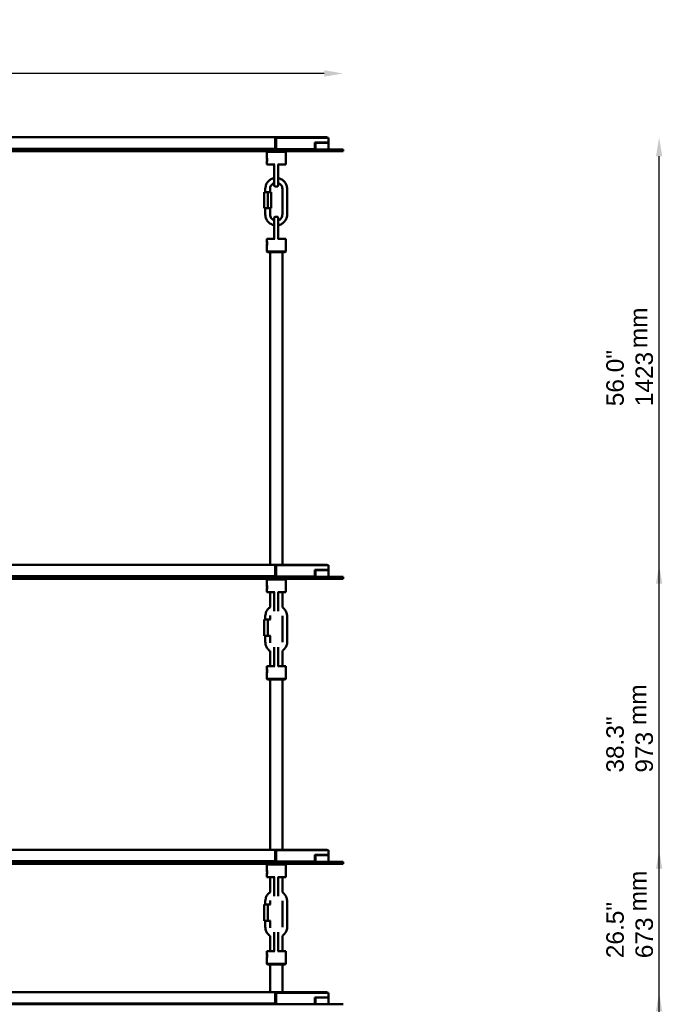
# Model space of a CAD drawing. Header units: millimetres. Extents: x 72 to 3204, y 295 to 2273.
# Tile 4 of 5: x 904 to 1580, y 1237 to 2273. Entities that reach past the tile are written whole.
import ezdxf

# ---------------------------------------------------------------- set-up
doc = ezdxf.new("R2010")
doc.units = ezdxf.units.MM
doc.header["$LTSCALE"] = 8
for name, color, linetype, lineweight in [('Symbol (ISO)', 7, 'Continuous', 25), ('Widoczne (ISO)', 7, 'Continuous', 50), ('Wymiar (ISO)', 7, 'Continuous', 25)]:
    doc.layers.add(name, color=color, linetype=linetype, lineweight=lineweight)
doc.styles.add('Tekst notatki (ISO)', font='arial.ttf')
doc.dimstyles.new('Domyślne (ISO)', dxfattribs={"dimscale": 8, "dimtxt": 2.3, "dimasz": 2.5, "dimexe": 3.175, "dimexo": 0, "dimgap": 0.762, "dimtad": 1, "dimdec": 1, "dimlfac": 0.03937, "dimzin": 0, "dimdsep": 46, "dimtxsty": 'Tekst notatki (ISO)', "dimcen": 0.09, "dimdle": 10, "dimclrd": 256, "dimclre": 256, "dimclrt": 256, "dimazin": 2, "dimtfac": 1, "dimtmove": 0, "dimatfit": 3, "dimfxl": 0, "dimtolj": 1, "dimlwd": -1, "dimlwe": -1, "dimarcsym": 0})

# ---------------------------------------------------------------- blocks, each defined once
blk = doc.blocks.new('*D4')
at = {"layer": 'Defpoints', "color": 0, "transparency": 16777216}
for p in [(324.6, 2216.5), (324.6, 2136.5), (1244.6, 2136.5)]:
    blk.add_point(p, dxfattribs=at)
at = {"layer": 'Wymiar (ISO)', "transparency": 16777216}
blk.add_line((1224.6, 2216.5), (344.6, 2216.5), dxfattribs=at)
for points in [[(344.6, 2219.9), (344.6, 2213.2), (324.6, 2216.5)], [(1224.6, 2219.9), (1224.6, 2213.2), (1244.6, 2216.5)]]:
    blk.add_solid(points, dxfattribs=at)
at = {"layer": 'Wymiar (ISO)', "transparency": 16777216, "insert": (756.2, 2272.2), "char_height": 18.4, "attachment_point": 1, "style": 'Tekst notatki (ISO)'}
blk.add_mtext('\\A1;36.2"\\P92', dxfattribs=at)
blk = doc.blocks.new('*D13')
at = {"layer": 'Defpoints', "color": 0, "transparency": 16777216}
for p in [(1173.1, 1249.3), (1577, 1249.3), (1039.1, 726)]:
    blk.add_point(p, dxfattribs=at)
at = {"layer": 'Wymiar (ISO)', "transparency": 16777216}
blk.add_line((1577, 746), (1577, 1229.3), dxfattribs=at)
for points in [[(1573.7, 1229.3), (1580.3, 1229.3), (1577, 1249.3)], [(1573.7, 746), (1580.3, 746), (1577, 726)]]:
    blk.add_solid(points, dxfattribs=at)
at = {"layer": 'Wymiar (ISO)', "transparency": 16777216, "insert": (1521.4, 959), "char_height": 18.4, "attachment_point": 1, "rotation": 90, "style": 'Tekst notatki (ISO)'}
blk.add_mtext('\\A1;20.6"\\P523', dxfattribs=at)
blk = doc.blocks.new('*D14')
at = {"layer": 'Defpoints', "color": 0, "transparency": 16777216}
for p in [(1173.1, 1399.3), (1577, 1399.3), (1039.1, 726)]:
    blk.add_point(p, dxfattribs=at)
at = {"layer": 'Wymiar (ISO)', "transparency": 16777216}
blk.add_line((1577, 746), (1577, 1379.3), dxfattribs=at)
for points in [[(1573.7, 1379.3), (1580.3, 1379.3), (1577, 1399.3)], [(1573.7, 746), (1580.3, 746), (1577, 726)]]:
    blk.add_solid(points, dxfattribs=at)
at = {"layer": 'Wymiar (ISO)', "transparency": 16777216, "insert": (1521.4, 1285.1), "char_height": 18.4, "attachment_point": 1, "rotation": 90, "style": 'Tekst notatki (ISO)'}
blk.add_mtext('\\A1;26.5"\\P673', dxfattribs=at)
blk = doc.blocks.new('*D15')
at = {"layer": 'Defpoints', "color": 0, "transparency": 16777216}
for p in [(1173.1, 1699.3), (1577, 1699.3), (1039.1, 726)]:
    blk.add_point(p, dxfattribs=at)
at = {"layer": 'Wymiar (ISO)', "transparency": 16777216}
blk.add_line((1577, 746), (1577, 1679.3), dxfattribs=at)
for points in [[(1573.7, 1679.3), (1580.3, 1679.3), (1577, 1699.3)], [(1573.7, 746), (1580.3, 746), (1577, 726)]]:
    blk.add_solid(points, dxfattribs=at)
at = {"layer": 'Wymiar (ISO)', "transparency": 16777216, "insert": (1521.4, 1480.5), "char_height": 18.4, "attachment_point": 1, "rotation": 90, "style": 'Tekst notatki (ISO)'}
blk.add_mtext('\\A1;38.3"\\P973', dxfattribs=at)
blk = doc.blocks.new('*D16')
at = {"layer": 'Defpoints', "color": 0, "transparency": 16777216}
for p in [(1173.1, 2149.3), (1577, 2149.3), (1039.1, 726)]:
    blk.add_point(p, dxfattribs=at)
at = {"layer": 'Wymiar (ISO)', "transparency": 16777216}
blk.add_line((1577, 746), (1577, 2129.3), dxfattribs=at)
for points in [[(1573.7, 2129.3), (1580.3, 2129.3), (1577, 2149.3)], [(1573.7, 746), (1580.3, 746), (1577, 726)]]:
    blk.add_solid(points, dxfattribs=at)
at = {"layer": 'Wymiar (ISO)', "transparency": 16777216, "insert": (1521.4, 1866.2), "char_height": 18.4, "attachment_point": 1, "rotation": 90, "style": 'Tekst notatki (ISO)'}
blk.add_mtext('\\A1;56.0"\\P1423', dxfattribs=at)

msp = doc.modelspace()

# ---------------------------------------------------------------- linework, layer by layer
at = {"layer": 'Widoczne (ISO)', "linetype": 'Continuous'}
for p, q in [((395.05, 2149.29), (1173.05, 2149.29)), ((1173.05, 2149.29), (1174.05, 2149.29)), ((1173.05, 2146.79), (1173.05, 2149.29)), ((1174.05, 2147.79), (1173.05, 2147.79)), ((1173.05, 2147.29), (1174.05, 2147.29)), ((1173.05, 2146.79), (1173.05, 2138.29)), ((1174.05, 2149.29), (1174.56, 2149.29)), ((1174.05, 2149.29), (1174.05, 2148.79)), ((1174.05, 2148.79), (1229.05, 2148.79)), ((1174.05, 2148.79), (1174.05, 2136.79)), ((1174.56, 2149.29), (1227.55, 2149.29)), ((1227.55, 2148.79), (1227.55, 2149.29)), ((1229.05, 2148.79), (1229.05, 2143.79)), ((394.6, 2136.54), (1174.6, 2136.54)), ((1172.05, 2137.29), (396.05, 2137.29)), ((1091.35, 2136.54), (1091.35, 2137.29)), ((1091.36, 2137.29), (1091.36, 2136.54)), ((1121.22, 2137.29), (1121.22, 2136.79)), ((1121.3, 2136.79), (1121.22, 2136.79)), ((1121.3, 2136.79), (1157.66, 2136.79)), ((1144.35, 2136.79), (1144.35, 2136.54)), ((1157.66, 2136.79), (1157.66, 2137.29)), ((1174.05, 2136.79), (1157.66, 2136.79)), ((1174.05, 2136.79), (1214.79, 2136.79)), ((1244.6, 2136.54), (1174.6, 2136.54)), ((1214.79, 2136.79), (1214.79, 2143.79)), ((1229.05, 2143.79), (1214.79, 2143.79)), ((1214.79, 2143.54), (1215.51, 2143.54)), ((1229.05, 2143.54), (1215.51, 2143.54)), ((1215.51, 2136.54), (1215.51, 2143.54)), ((1229.05, 2136.54), (1229.05, 2143.54)), ((1244.6, 2134.54), (1244.6, 2136.54)), ((394.6, 2134.54), (1174.6, 2134.54)), ((1164.75, 2134.54), (1164.05, 2133.84)), ((1184.05, 2133.84), (1164.05, 2133.84)), ((1164.05, 2133.84), (1164.05, 2128.7)), ((1164.05, 2128.04), (1164.2, 2128.19)), ((1164.05, 2126.04), (1164.05, 2128.04)), ((1164.05, 2123.04), (1164.05, 2125.04)), ((1244.6, 2134.54), (1174.6, 2134.54)), ((1183.35, 2134.54), (1184.05, 2133.84)), ((1184.05, 2133.84), (1184.05, 2120.54)), ((1164.05, 2123.04), (1164.2, 2122.89)), ((1164.05, 2122.38), (1164.05, 2120.54)), ((1164.05, 2120.54), (1172.48, 2120.54)), ((1172.05, 2120.54), (1172.05, 2107.54)), ((1175.63, 2120.54), (1184.05, 2120.54)), ((1176.05, 2107.54), (1176.05, 2120.54)), ((1172.05, 2098.16), (1172.05, 2107.54)), ((1176.05, 2107.54), (1176.05, 2098.16)), ((1162.58, 2095.04), (1162.58, 2091.54)), ((1167.58, 2095.04), (1167.58, 2091.54)), ((1180.53, 2068.04), (1180.53, 2095.04)), ((1185.53, 2068.04), (1185.53, 2095.04)), ((1161.33, 2074.54), (1161.33, 2091.54)), ((1161.33, 2091.54), (1165.08, 2091.54)), ((1165.08, 2091.54), (1165.08, 2074.54)), ((1165.08, 2091.54), (1168.83, 2091.54)), ((1168.83, 2091.54), (1168.83, 2074.54)), ((1165.08, 2074.54), (1161.33, 2074.54)), ((1162.58, 2074.54), (1162.58, 2068.04)), ((1168.83, 2074.54), (1165.08, 2074.54)), ((1167.58, 2074.54), (1167.58, 2068.04)), ((1172.05, 2055.54), (1172.05, 2064.92)), ((1176.05, 2064.92), (1176.05, 2055.54)), ((1172.05, 2055.54), (1172.05, 2042.54)), ((1176.05, 2042.54), (1176.05, 2055.54)), ((1172.48, 2042.54), (1164.05, 2042.54)), ((1164.05, 2040.7), (1164.05, 2042.54)), ((1184.05, 2042.54), (1175.63, 2042.54)), ((1184.05, 2029.24), (1184.05, 2042.54)), ((1164.05, 2040.04), (1164.2, 2040.19)), ((1164.05, 2038.04), (1164.05, 2040.04)), ((1164.05, 2035.04), (1164.05, 2037.04)), ((1164.05, 2035.04), (1164.2, 2034.89)), ((1164.05, 2029.24), (1164.05, 2034.38)), ((1164.05, 2029.24), (1184.05, 2029.24)), ((1164.75, 2028.54), (1164.05, 2029.24)), ((1183.35, 2028.54), (1164.75, 2028.54)), ((1167.55, 2028.54), (1167.55, 1699.29)), ((1180.55, 2028.54), (1180.55, 1699.29)), ((1183.35, 2028.54), (1184.05, 2029.24)), ((395.05, 1699.29), (1173.05, 1699.29)), ((1173.05, 1699.29), (1174.05, 1699.29)), ((1173.05, 1696.79), (1173.05, 1699.29)), ((1174.05, 1697.79), (1173.05, 1697.79)), ((1173.05, 1697.29), (1174.05, 1697.29)), ((1173.05, 1696.79), (1173.05, 1688.29)), ((1174.05, 1699.29), (1174.56, 1699.29)), ((1174.05, 1699.29), (1174.05, 1698.79)), ((1174.05, 1698.79), (1229.05, 1698.79)), ((1174.05, 1698.79), (1174.05, 1686.79)), ((1174.56, 1699.29), (1227.55, 1699.29)), ((1214.79, 1686.79), (1214.79, 1693.79)), ((1229.05, 1693.79), (1214.79, 1693.79)), ((1214.79, 1693.54), (1215.51, 1693.54)), ((1229.05, 1693.54), (1215.51, 1693.54)), ((1215.51, 1686.54), (1215.51, 1693.54)), ((1227.55, 1698.79), (1227.55, 1699.29)), ((1229.05, 1698.79), (1229.05, 1693.79)), ((1229.05, 1686.54), (1229.05, 1693.54)), ((394.6, 1686.54), (1174.6, 1686.54)), ((394.6, 1684.54), (1174.6, 1684.54)), ((1172.05, 1687.29), (396.05, 1687.29)), ((1091.35, 1686.54), (1091.35, 1687.29)), ((1091.36, 1687.29), (1091.36, 1686.54)), ((1121.22, 1687.29), (1121.22, 1686.79)), ((1121.3, 1686.79), (1121.22, 1686.79)), ((1121.3, 1686.79), (1157.66, 1686.79)), ((1144.35, 1686.79), (1144.35, 1686.54)), ((1157.66, 1686.79), (1157.66, 1687.29)), ((1174.05, 1686.79), (1157.66, 1686.79)), ((1164.75, 1684.54), (1164.05, 1683.84)), ((1184.05, 1683.84), (1164.05, 1683.84)), ((1164.05, 1683.84), (1164.05, 1678.7)), ((1174.05, 1686.79), (1214.79, 1686.79)), ((1244.6, 1686.54), (1174.6, 1686.54)), ((1244.6, 1684.54), (1174.6, 1684.54)), ((1183.35, 1684.54), (1184.05, 1683.84)), ((1184.05, 1683.84), (1184.05, 1670.54)), ((1244.6, 1684.54), (1244.6, 1686.54)), ((1164.05, 1678.04), (1164.2, 1678.19)), ((1164.05, 1676.04), (1164.05, 1678.04)), ((1164.05, 1673.04), (1164.05, 1675.04)), ((1164.05, 1673.04), (1164.2, 1672.89)), ((1164.05, 1672.38), (1164.05, 1670.54)), ((1164.05, 1670.54), (1172.48, 1670.54)), ((1167.55, 1670.54), (1167.55, 1654.48)), ((1172.05, 1670.54), (1172.05, 1657.54)), ((1175.63, 1670.54), (1184.05, 1670.54)), ((1176.05, 1657.54), (1176.05, 1670.54)), ((1180.55, 1670.54), (1180.55, 1654.52)), ((1172.05, 1650.48), (1172.05, 1657.54)), ((1176.05, 1657.54), (1176.05, 1650.48)), ((1161.33, 1624.54), (1161.33, 1641.54)), ((1161.33, 1641.54), (1165.08, 1641.54)), ((1162.58, 1645.04), (1162.58, 1641.54)), ((1165.08, 1641.54), (1165.08, 1624.54)), ((1165.08, 1641.54), (1167.88, 1641.54)), ((1167.55, 1645.95), (1167.55, 1641.54)), ((1180.53, 1618.04), (1180.53, 1645.04)), ((1185.53, 1618.04), (1185.53, 1645.04)), ((1165.08, 1624.54), (1161.33, 1624.54)), ((1162.58, 1624.54), (1162.58, 1618.04)), ((1167.88, 1624.54), (1165.08, 1624.54)), ((1167.55, 1624.54), (1167.55, 1617.12)), ((1167.55, 1608.6), (1167.55, 1592.54)), ((1172.05, 1605.54), (1172.05, 1612.59)), ((1176.05, 1612.59), (1176.05, 1605.54)), ((1180.55, 1608.56), (1180.55, 1592.54)), ((1172.05, 1605.54), (1172.05, 1592.54)), ((1176.05, 1592.54), (1176.05, 1605.54)), ((1172.48, 1592.54), (1164.05, 1592.54)), ((1164.05, 1590.7), (1164.05, 1592.54)), ((1164.05, 1590.04), (1164.2, 1590.19)), ((1164.05, 1588.04), (1164.05, 1590.04)), ((1164.05, 1585.04), (1164.05, 1587.04)), ((1184.05, 1592.54), (1175.63, 1592.54)), ((1184.05, 1579.24), (1184.05, 1592.54)), ((1164.05, 1585.04), (1164.2, 1584.89)), ((1164.05, 1579.24), (1164.05, 1584.38)), ((1164.05, 1579.24), (1184.05, 1579.24)), ((1164.75, 1578.54), (1164.05, 1579.24)), ((1183.35, 1578.54), (1164.75, 1578.54)), ((1167.55, 1578.54), (1167.55, 1399.29)), ((1180.55, 1578.54), (1180.55, 1399.29)), ((1183.35, 1578.54), (1184.05, 1579.24)), ((395.05, 1399.29), (1173.05, 1399.29)), ((1173.05, 1399.29), (1174.05, 1399.29)), ((1173.05, 1396.79), (1173.05, 1399.29)), ((1174.05, 1397.79), (1173.05, 1397.79)), ((1173.05, 1397.29), (1174.05, 1397.29)), ((1173.05, 1396.79), (1173.05, 1388.29)), ((1174.05, 1399.29), (1174.56, 1399.29)), ((1174.05, 1399.29), (1174.05, 1398.79)), ((1174.05, 1398.79), (1229.05, 1398.79)), ((1174.05, 1398.79), (1174.05, 1386.79)), ((1174.56, 1399.29), (1227.55, 1399.29)), ((1214.79, 1386.79), (1214.79, 1393.79)), ((1229.05, 1393.79), (1214.79, 1393.79)), ((1214.79, 1393.54), (1215.51, 1393.54)), ((1229.05, 1393.54), (1215.51, 1393.54)), ((1215.51, 1386.54), (1215.51, 1393.54)), ((1227.55, 1398.79), (1227.55, 1399.29)), ((1229.05, 1398.79), (1229.05, 1393.79)), ((1229.05, 1386.54), (1229.05, 1393.54)), ((394.6, 1386.54), (1174.6, 1386.54)), ((394.6, 1384.54), (1174.6, 1384.54)), ((1172.05, 1387.29), (396.05, 1387.29)), ((1091.35, 1386.54), (1091.35, 1387.29)), ((1091.36, 1387.29), (1091.36, 1386.54)), ((1121.22, 1387.29), (1121.22, 1386.79)), ((1121.3, 1386.79), (1121.22, 1386.79)), ((1121.3, 1386.79), (1157.66, 1386.79)), ((1144.35, 1386.79), (1144.35, 1386.54)), ((1157.66, 1386.79), (1157.66, 1387.29)), ((1174.05, 1386.79), (1157.66, 1386.79)), ((1164.75, 1384.54), (1164.05, 1383.84)), ((1184.05, 1383.84), (1164.05, 1383.84)), ((1164.05, 1383.84), (1164.05, 1378.7)), ((1174.05, 1386.79), (1214.79, 1386.79)), ((1244.6, 1386.54), (1174.6, 1386.54)), ((1244.6, 1384.54), (1174.6, 1384.54)), ((1183.35, 1384.54), (1184.05, 1383.84)), ((1184.05, 1383.84), (1184.05, 1370.54)), ((1244.6, 1384.54), (1244.6, 1386.54)), ((1164.05, 1378.04), (1164.2, 1378.19)), ((1164.05, 1376.04), (1164.05, 1378.04)), ((1164.05, 1373.04), (1164.05, 1375.04)), ((1164.05, 1373.04), (1164.2, 1372.89)), ((1164.05, 1372.38), (1164.05, 1370.54)), ((1164.05, 1370.54), (1172.48, 1370.54)), ((1167.55, 1370.54), (1167.55, 1354.48)), ((1172.05, 1370.54), (1172.05, 1357.54)), ((1175.63, 1370.54), (1184.05, 1370.54)), ((1176.05, 1357.54), (1176.05, 1370.54)), ((1180.55, 1370.54), (1180.55, 1354.52)), ((1172.05, 1350.48), (1172.05, 1357.54)), ((1176.05, 1357.54), (1176.05, 1350.48)), ((1161.33, 1324.54), (1161.33, 1341.54)), ((1161.33, 1341.54), (1165.08, 1341.54)), ((1162.58, 1345.04), (1162.58, 1341.54)), ((1165.08, 1341.54), (1165.08, 1324.54)), ((1165.08, 1341.54), (1167.88, 1341.54)), ((1167.55, 1345.95), (1167.55, 1341.54)), ((1180.53, 1318.04), (1180.53, 1345.04)), ((1185.53, 1318.04), (1185.53, 1345.04)), ((1165.08, 1324.54), (1161.33, 1324.54)), ((1162.58, 1324.54), (1162.58, 1318.04)), ((1167.88, 1324.54), (1165.08, 1324.54)), ((1167.55, 1324.54), (1167.55, 1317.12)), ((1167.55, 1308.6), (1167.55, 1292.54)), ((1172.05, 1305.54), (1172.05, 1312.59)), ((1176.05, 1312.59), (1176.05, 1305.54)), ((1180.55, 1308.56), (1180.55, 1292.54)), ((1172.05, 1305.54), (1172.05, 1292.54)), ((1176.05, 1292.54), (1176.05, 1305.54)), ((1172.48, 1292.54), (1164.05, 1292.54)), ((1164.05, 1290.7), (1164.05, 1292.54)), ((1164.05, 1290.04), (1164.2, 1290.19)), ((1164.05, 1288.04), (1164.05, 1290.04)), ((1164.05, 1285.04), (1164.05, 1287.04)), ((1184.05, 1292.54), (1175.63, 1292.54)), ((1184.05, 1279.24), (1184.05, 1292.54)), ((1164.05, 1285.04), (1164.2, 1284.89)), ((1164.05, 1279.24), (1164.05, 1284.38)), ((1164.05, 1279.24), (1184.05, 1279.24)), ((1164.75, 1278.54), (1164.05, 1279.24)), ((1183.35, 1278.54), (1164.75, 1278.54)), ((1167.55, 1278.54), (1167.55, 1249.29)), ((1180.55, 1278.54), (1180.55, 1249.29)), ((1183.35, 1278.54), (1184.05, 1279.24))]:
    msp.add_line(p, q, dxfattribs=at)
at = {"layer": 'Widoczne (ISO)'}
for p, q in [((395.05, 1249.29), (1173.05, 1249.29)), ((1173.05, 1249.29), (1174.05, 1249.29)), ((1173.05, 1246.79), (1173.05, 1249.29)), ((1174.05, 1247.79), (1173.05, 1247.79)), ((1173.05, 1247.29), (1174.05, 1247.29)), ((1173.05, 1246.79), (1173.05, 1238.29)), ((1174.05, 1249.29), (1174.56, 1249.29)), ((1174.05, 1249.29), (1174.05, 1248.79)), ((1174.05, 1248.79), (1229.05, 1248.79)), ((1174.05, 1248.79), (1174.05, 1236.79)), ((1174.56, 1249.29), (1227.55, 1249.29)), ((1227.55, 1248.79), (1227.55, 1249.29)), ((1229.05, 1248.79), (1229.05, 1243.79)), ((394.6, 1236.54), (1174.6, 1236.54)), ((1172.05, 1237.29), (396.05, 1237.29)), ((1091.35, 1236.54), (1091.35, 1237.29)), ((1091.36, 1237.29), (1091.36, 1236.54)), ((1121.22, 1237.29), (1121.22, 1236.79)), ((1121.3, 1236.79), (1121.22, 1236.79)), ((1121.3, 1236.79), (1157.66, 1236.79)), ((1144.35, 1236.79), (1144.35, 1236.54)), ((1157.66, 1236.79), (1157.66, 1237.29)), ((1174.05, 1236.79), (1157.66, 1236.79)), ((1174.05, 1236.79), (1214.79, 1236.79)), ((1244.6, 1236.54), (1174.6, 1236.54)), ((1214.79, 1236.79), (1214.79, 1243.79)), ((1229.05, 1243.79), (1214.79, 1243.79)), ((1214.79, 1243.54), (1215.51, 1243.54)), ((1229.05, 1243.54), (1215.51, 1243.54)), ((1215.51, 1236.54), (1215.51, 1243.54)), ((1229.05, 1236.54), (1229.05, 1243.54))]:
    msp.add_line(p, q, dxfattribs=at)
at = {"layer": 'Widoczne (ISO)', "linetype": 'Continuous'}
for centre, radius, start, end in [((1172.05, 2138.29), 1, 270, 0), ((1172.55, 2098.16), 0.5, 180, 260.91528), ((1174.05, 2107.54), 10, 260.91528, 279.08472), ((1175.55, 2098.16), 0.5, 279.08472, 0), ((1172.55, 2064.92), 0.5, 99.08472, 180), ((1174.05, 2055.54), 10, 80.91528, 99.08472), ((1175.55, 2064.92), 0.5, 0, 80.91528), ((1172.05, 1688.29), 1, 270, 0), ((1172.05, 1388.29), 1, 270, 0)]:
    msp.add_arc(centre, radius, start, end, dxfattribs=at)
at = {"layer": 'Widoczne (ISO)'}
msp.add_arc((1172.05, 1238.29), 1, 270, 0, dxfattribs=at)
at = {"layer": 'Widoczne (ISO)', "linetype": 'Continuous'}
for points, knots in [([(1164.05, 2122.38), (1164.05, 2122.38), (1164.06, 2122.41), (1164.11, 2122.57), (1164.16, 2122.72), (1164.28, 2123.17), (1164.35, 2123.47), (1164.47, 2124.19), (1164.52, 2124.61), (1164.55, 2125.2), (1164.56, 2125.37), (1164.56, 2125.9), (1164.53, 2126.29), (1164.46, 2126.93), (1164.42, 2127.2), (1164.33, 2127.68), (1164.28, 2127.88), (1164.17, 2128.31), (1164.11, 2128.51), (1164.06, 2128.67), (1164.05, 2128.7), (1164.05, 2128.7)], [-2.60457453, -2.60457453, -2.60457453, -2.60457453, -2.54510982, -2.54510982, -2.46353515, -2.46353515, -2.36645616, -2.36645616, -2.27108884, -2.27108884, -2.23249245, -2.23249245, -2.14812153, -2.14812153, -2.08069121, -2.08069121, -2.0132609, -2.0132609, -1.91679864, -1.91679864, -1.86041038, -1.86041038, -1.86041038, -1.86041038]), ([(1172.05, 2106.36), (1171.4, 2106.25), (1170.75, 2106.07), (1168.98, 2105.42), (1167.89, 2104.82), (1165.98, 2103.3), (1165.14, 2102.38), (1163.79, 2100.33), (1163.29, 2099.2), (1162.71, 2097.04), (1162.58, 2096.04), (1162.58, 2095.04)], [6.4582621, 6.4582621, 6.4582621, 6.4582621, 6.6323584, 6.6323584, 6.9520999, 6.9520999, 7.272023, 7.272023, 7.5921574, 7.5921574, 7.8539816, 7.8539816, 7.8539816, 7.8539816]), ([(1185.53, 2095.04), (1185.53, 2096.27), (1185.33, 2097.49), (1184.56, 2099.82), (1183.99, 2100.92), (1182.52, 2102.89), (1181.63, 2103.76), (1179.63, 2105.16), (1178.51, 2105.71), (1176.92, 2106.18), (1176.49, 2106.28), (1176.05, 2106.36)], [4.712389, 4.712389, 4.712389, 4.712389, 5.0327257, 5.0327257, 5.3529963, 5.3529963, 5.6730936, 5.6730936, 5.9929786, 5.9929786, 6.1081086, 6.1081086, 6.1081086, 6.1081086]), ([(1172.05, 2101.22), (1171.98, 2101.2), (1171.91, 2101.17), (1171.19, 2100.91), (1170.58, 2100.57), (1169.49, 2099.7), (1169.02, 2099.19), (1168.26, 2098.03), (1167.98, 2097.39), (1167.65, 2096.17), (1167.58, 2095.6), (1167.58, 2095.04)], [6.5974843, 6.5974843, 6.5974843, 6.5974843, 6.6324635, 6.6324635, 6.9530757, 6.9530757, 7.2732545, 7.2732545, 7.5929347, 7.5929347, 7.8539816, 7.8539816, 7.8539816, 7.8539816]), ([(1180.53, 2095.04), (1180.53, 2095.73), (1180.42, 2096.42), (1179.99, 2097.74), (1179.66, 2098.36), (1178.84, 2099.47), (1178.34, 2099.96), (1177.25, 2100.73), (1176.67, 2101.02), (1176.05, 2101.22)], [4.712389, 4.712389, 4.712389, 4.712389, 5.0315981, 5.0315981, 5.3509606, 5.3509606, 5.6707266, 5.6707266, 5.9688863, 5.9688863, 5.9688863, 5.9688863]), ([(1162.58, 2068.04), (1162.58, 2066.81), (1162.78, 2065.58), (1163.55, 2063.25), (1164.12, 2062.15), (1165.58, 2060.18), (1166.47, 2059.32), (1168.48, 2057.91), (1169.6, 2057.37), (1171.19, 2056.89), (1171.62, 2056.79), (1172.05, 2056.71)], [1.5707963, 1.5707963, 1.5707963, 1.5707963, 1.8911331, 1.8911331, 2.2114036, 2.2114036, 2.531501, 2.531501, 2.8513859, 2.8513859, 2.9665159, 2.9665159, 2.9665159, 2.9665159]), ([(1167.58, 2068.04), (1167.58, 2067.35), (1167.69, 2066.65), (1168.12, 2065.34), (1168.45, 2064.72), (1169.27, 2063.6), (1169.77, 2063.12), (1170.86, 2062.35), (1171.44, 2062.05), (1172.05, 2061.86)], [1.5707963, 1.5707963, 1.5707963, 1.5707963, 1.8900055, 1.8900055, 2.209368, 2.209368, 2.5291339, 2.5291339, 2.8272936, 2.8272936, 2.8272936, 2.8272936]), ([(1176.05, 2056.71), (1176.71, 2056.83), (1177.36, 2057), (1179.13, 2057.65), (1180.21, 2058.26), (1182.13, 2059.78), (1182.97, 2060.69), (1184.31, 2062.74), (1184.82, 2063.88), (1185.4, 2066.03), (1185.53, 2067.03), (1185.53, 2068.04)], [3.3166694, 3.3166694, 3.3166694, 3.3166694, 3.4907658, 3.4907658, 3.8105072, 3.8105072, 4.1304303, 4.1304303, 4.4505647, 4.4505647, 4.712389, 4.712389, 4.712389, 4.712389]), ([(1176.05, 2061.86), (1176.13, 2061.88), (1176.2, 2061.9), (1176.92, 2062.17), (1177.53, 2062.51), (1178.61, 2063.37), (1179.09, 2063.89), (1179.85, 2065.05), (1180.13, 2065.69), (1180.46, 2066.91), (1180.53, 2067.47), (1180.53, 2068.04)], [3.4558917, 3.4558917, 3.4558917, 3.4558917, 3.4908708, 3.4908708, 3.811483, 3.811483, 4.1316618, 4.1316618, 4.451342, 4.451342, 4.712389, 4.712389, 4.712389, 4.712389]), ([(1164.05, 2034.38), (1164.05, 2034.38), (1164.07, 2034.42), (1164.14, 2034.65), (1164.22, 2034.94), (1164.37, 2035.58), (1164.43, 2035.93), (1164.53, 2036.71), (1164.56, 2037.14), (1164.56, 2037.94), (1164.53, 2038.37), (1164.45, 2039.01), (1164.41, 2039.25), (1164.3, 2039.8), (1164.23, 2040.08), (1164.13, 2040.45), (1164.09, 2040.57), (1164.06, 2040.68), (1164.05, 2040.7), (1164.05, 2040.7)], [-1.86041038, -1.86041038, -1.86041038, -1.86041038, -1.79419376, -1.79419376, -1.67438148, -1.67438148, -1.58135489, -1.58135489, -1.4883283, -1.4883283, -1.39530171, -1.39530171, -1.33391262, -1.33391262, -1.237172, -1.237172, -1.16275614, -1.16275614, -1.11624623, -1.11624623, -1.11624623, -1.11624623]), ([(1164.05, 1672.38), (1164.05, 1672.38), (1164.06, 1672.41), (1164.11, 1672.57), (1164.16, 1672.72), (1164.28, 1673.17), (1164.35, 1673.47), (1164.47, 1674.19), (1164.52, 1674.61), (1164.55, 1675.2), (1164.56, 1675.37), (1164.56, 1675.9), (1164.53, 1676.29), (1164.46, 1676.93), (1164.42, 1677.2), (1164.33, 1677.68), (1164.28, 1677.88), (1164.17, 1678.31), (1164.11, 1678.51), (1164.06, 1678.67), (1164.05, 1678.7), (1164.05, 1678.7)], [-2.60457453, -2.60457453, -2.60457453, -2.60457453, -2.54510982, -2.54510982, -2.46353515, -2.46353515, -2.36645616, -2.36645616, -2.27108884, -2.27108884, -2.23249245, -2.23249245, -2.14812153, -2.14812153, -2.08069121, -2.08069121, -2.0132609, -2.0132609, -1.91679864, -1.91679864, -1.86041038, -1.86041038, -1.86041038, -1.86041038]), ([(1167.55, 1654.52), (1167.34, 1654.37), (1167.14, 1654.22), (1165.98, 1653.3), (1165.14, 1652.38), (1163.79, 1650.33), (1163.29, 1649.2), (1162.71, 1647.04), (1162.58, 1646.04), (1162.58, 1645.04)], [6.88506752, 6.88506752, 6.88506752, 6.88506752, 6.9520999, 6.9520999, 7.272023, 7.272023, 7.5921574, 7.5921574, 7.85398163, 7.85398163, 7.85398163, 7.85398163]), ([(1185.53, 1645.04), (1185.53, 1646.27), (1185.33, 1647.49), (1184.56, 1649.82), (1183.99, 1650.92), (1182.52, 1652.89), (1181.63, 1653.76), (1180.6, 1654.48), (1180.57, 1654.5), (1180.54, 1654.52)], [4.71238898, 4.71238898, 4.71238898, 4.71238898, 5.03272575, 5.03272575, 5.35299625, 5.35299625, 5.6730936, 5.6730936, 5.68244703, 5.68244703, 5.68244703, 5.68244703]), ([(1162.58, 1618.04), (1162.58, 1616.81), (1162.78, 1615.58), (1163.55, 1613.25), (1164.12, 1612.15), (1165.58, 1610.18), (1166.47, 1609.32), (1167.5, 1608.6), (1167.53, 1608.58), (1167.55, 1608.56)], [1.57079633, 1.57079633, 1.57079633, 1.57079633, 1.89113309, 1.89113309, 2.2114036, 2.2114036, 2.53150095, 2.53150095, 2.53971044, 2.53971044, 2.53971044, 2.53971044]), ([(1180.54, 1608.55), (1180.76, 1608.7), (1180.97, 1608.86), (1182.13, 1609.78), (1182.97, 1610.69), (1184.31, 1612.74), (1184.82, 1613.88), (1185.4, 1616.03), (1185.53, 1617.03), (1185.53, 1618.04)], [3.74233093, 3.74233093, 3.74233093, 3.74233093, 3.81050724, 3.81050724, 4.13043034, 4.13043034, 4.45056475, 4.45056475, 4.71238898, 4.71238898, 4.71238898, 4.71238898]), ([(1164.05, 1584.38), (1164.05, 1584.38), (1164.07, 1584.42), (1164.14, 1584.65), (1164.22, 1584.94), (1164.37, 1585.58), (1164.43, 1585.93), (1164.53, 1586.71), (1164.56, 1587.14), (1164.56, 1587.94), (1164.53, 1588.37), (1164.45, 1589.01), (1164.41, 1589.25), (1164.3, 1589.8), (1164.23, 1590.08), (1164.13, 1590.45), (1164.09, 1590.57), (1164.06, 1590.68), (1164.05, 1590.7), (1164.05, 1590.7)], [-1.86041038, -1.86041038, -1.86041038, -1.86041038, -1.79419376, -1.79419376, -1.67438148, -1.67438148, -1.58135489, -1.58135489, -1.4883283, -1.4883283, -1.39530171, -1.39530171, -1.33391262, -1.33391262, -1.237172, -1.237172, -1.16275614, -1.16275614, -1.11624623, -1.11624623, -1.11624623, -1.11624623]), ([(1164.05, 1372.38), (1164.05, 1372.38), (1164.06, 1372.41), (1164.11, 1372.57), (1164.16, 1372.72), (1164.28, 1373.17), (1164.35, 1373.47), (1164.47, 1374.19), (1164.52, 1374.61), (1164.55, 1375.2), (1164.56, 1375.37), (1164.56, 1375.9), (1164.53, 1376.29), (1164.46, 1376.93), (1164.42, 1377.2), (1164.33, 1377.68), (1164.28, 1377.88), (1164.17, 1378.31), (1164.11, 1378.51), (1164.06, 1378.67), (1164.05, 1378.7), (1164.05, 1378.7)], [-2.60457453, -2.60457453, -2.60457453, -2.60457453, -2.54510982, -2.54510982, -2.46353515, -2.46353515, -2.36645616, -2.36645616, -2.27108884, -2.27108884, -2.23249245, -2.23249245, -2.14812153, -2.14812153, -2.08069121, -2.08069121, -2.0132609, -2.0132609, -1.91679864, -1.91679864, -1.86041038, -1.86041038, -1.86041038, -1.86041038]), ([(1167.55, 1354.52), (1167.34, 1354.37), (1167.14, 1354.22), (1165.98, 1353.3), (1165.14, 1352.38), (1163.79, 1350.33), (1163.29, 1349.2), (1162.71, 1347.04), (1162.58, 1346.04), (1162.58, 1345.04)], [6.88506752, 6.88506752, 6.88506752, 6.88506752, 6.9520999, 6.9520999, 7.272023, 7.272023, 7.5921574, 7.5921574, 7.85398163, 7.85398163, 7.85398163, 7.85398163]), ([(1185.53, 1345.04), (1185.53, 1346.27), (1185.33, 1347.49), (1184.56, 1349.82), (1183.99, 1350.92), (1182.52, 1352.89), (1181.63, 1353.76), (1180.6, 1354.48), (1180.57, 1354.5), (1180.54, 1354.52)], [4.71238898, 4.71238898, 4.71238898, 4.71238898, 5.03272575, 5.03272575, 5.35299625, 5.35299625, 5.6730936, 5.6730936, 5.68244703, 5.68244703, 5.68244703, 5.68244703]), ([(1162.58, 1318.04), (1162.58, 1316.81), (1162.78, 1315.58), (1163.55, 1313.25), (1164.12, 1312.15), (1165.58, 1310.18), (1166.47, 1309.32), (1167.5, 1308.6), (1167.53, 1308.58), (1167.55, 1308.56)], [1.57079633, 1.57079633, 1.57079633, 1.57079633, 1.89113309, 1.89113309, 2.2114036, 2.2114036, 2.53150095, 2.53150095, 2.53971044, 2.53971044, 2.53971044, 2.53971044]), ([(1180.54, 1308.55), (1180.76, 1308.7), (1180.97, 1308.86), (1182.13, 1309.78), (1182.97, 1310.69), (1184.31, 1312.74), (1184.82, 1313.88), (1185.4, 1316.03), (1185.53, 1317.03), (1185.53, 1318.04)], [3.74233093, 3.74233093, 3.74233093, 3.74233093, 3.81050724, 3.81050724, 4.13043034, 4.13043034, 4.45056475, 4.45056475, 4.71238898, 4.71238898, 4.71238898, 4.71238898]), ([(1164.05, 1284.38), (1164.05, 1284.38), (1164.07, 1284.42), (1164.14, 1284.65), (1164.22, 1284.94), (1164.37, 1285.58), (1164.43, 1285.93), (1164.53, 1286.71), (1164.56, 1287.14), (1164.56, 1287.94), (1164.53, 1288.37), (1164.45, 1289.01), (1164.41, 1289.25), (1164.3, 1289.8), (1164.23, 1290.08), (1164.13, 1290.45), (1164.09, 1290.57), (1164.06, 1290.68), (1164.05, 1290.7), (1164.05, 1290.7)], [-1.86041038, -1.86041038, -1.86041038, -1.86041038, -1.79419376, -1.79419376, -1.67438148, -1.67438148, -1.58135489, -1.58135489, -1.4883283, -1.4883283, -1.39530171, -1.39530171, -1.33391262, -1.33391262, -1.237172, -1.237172, -1.16275614, -1.16275614, -1.11624623, -1.11624623, -1.11624623, -1.11624623])]:
    msp.add_open_spline(points, degree=3, knots=knots, dxfattribs=at)
for points, weights in [([(1164.05, 2126.04), (1164.28, 2126.04), (1164.54, 2126.04)], [1, 1.00422365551, 1.00015455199]), ([(1164.54, 2125.04), (1164.28, 2125.04), (1164.05, 2125.04)], [1.00015455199, 1.00422365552, 1]), ([(1164.05, 2038.04), (1164.28, 2038.04), (1164.54, 2038.04)], [1, 1.00422365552, 1.00015455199]), ([(1164.54, 2037.04), (1164.28, 2037.04), (1164.05, 2037.04)], [1.00015455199, 1.00422365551, 1]), ([(1164.05, 1676.04), (1164.28, 1676.04), (1164.54, 1676.04)], [1, 1.00422365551, 1.00015455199]), ([(1164.54, 1675.04), (1164.28, 1675.04), (1164.05, 1675.04)], [1.00015455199, 1.00422365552, 1]), ([(1164.05, 1588.04), (1164.28, 1588.04), (1164.54, 1588.04)], [1, 1.00422365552, 1.00015455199]), ([(1164.54, 1587.04), (1164.28, 1587.04), (1164.05, 1587.04)], [1.00015455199, 1.00422365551, 1]), ([(1164.05, 1376.04), (1164.28, 1376.04), (1164.54, 1376.04)], [1, 1.00422365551, 1.00015455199]), ([(1164.54, 1375.04), (1164.28, 1375.04), (1164.05, 1375.04)], [1.00015455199, 1.00422365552, 1]), ([(1164.05, 1288.04), (1164.28, 1288.04), (1164.54, 1288.04)], [1, 1.00422365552, 1.00015455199]), ([(1164.54, 1287.04), (1164.28, 1287.04), (1164.05, 1287.04)], [1.00015455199, 1.00422365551, 1])]:
    msp.add_rational_spline(points, weights, degree=2, dxfattribs=at)
for points in [[(1180.53, 1645.04), (1180.53, 1645.15), (1180.53, 1645.27), (1180.52, 1645.39)], [(1180.52, 1617.69), (1180.53, 1617.8), (1180.53, 1617.92), (1180.53, 1618.04)], [(1180.53, 1345.04), (1180.53, 1345.15), (1180.53, 1345.27), (1180.52, 1345.39)], [(1180.52, 1317.69), (1180.53, 1317.8), (1180.53, 1317.92), (1180.53, 1318.04)]]:
    msp.add_open_spline(points, degree=3, dxfattribs=at)

# ---------------------------------------------------------------- texts
at = {"layer": 'Symbol (ISO)', "char_height": 18.4, "width": 42.8305, "attachment_point": 1, "rotation": 90, "style": 'Tekst notatki (ISO)'}
for insert in [(1546.07, 1927.29), (1545.21, 1530.52), (1545.35, 1334.32)]:
    msp.add_mtext('\\fArial|b0|i0;mm', dxfattribs=dict(at, insert=insert))

# ---------------------------------------------------------------- dimensions: what is measured, and where the dimension line sits
at = {"layer": 'Wymiar (ISO)'}
dim = msp.add_linear_dim(base=(324.6, 2216.54), p1=(1244.6, 2136.54), p2=(324.6, 2136.54), text='<>"\\P92', dimstyle='Domyślne (ISO)', override={"dimgap": 0.762, "dimdec": 1, "dimlfac": 0.03937, "dimpost": '\\X', "dimse1": 1, "dimse2": 1, "dimtol": 0, "dimlim": 0, "dimtp": 0, "dimtm": 0, "dimtdec": 2, "dimtofl": 0, "dimatfit": 1, "dimtvp": -0.25}, dxfattribs=at)
dim.commit()
dim.dimension.update_dxf_attribs({"geometry": '*D4', "text_midpoint": (784.6, 2216.54), "dimtype": 160})
for base, p2, text, picture, middle in [((1577.01, 2149.29), (1173.05, 2149.29), '<>"\\P1423', '*D16', (1577.01, 1894.6)), ((1577.01, 1699.29), (1173.05, 1699.29), '<>"\\P973', '*D15', (1577.01, 1508.91)), ((1577.01, 1399.29), (1173.05, 1399.29), '<>"\\P673', '*D14', (1577.01, 1313.74)), ((1577.01, 1249.29), (1173.05, 1249.29), '<>"\\P523', '*D13', (1577.01, 987.62))]:
    dim = msp.add_linear_dim(base=base, p1=(1039.05, 725.96), p2=p2, angle=270, text=text, dimstyle='Domyślne (ISO)', override={"dimgap": 0.762, "dimdec": 1, "dimlfac": 0.03937, "dimpost": '\\X', "dimse1": 1, "dimse2": 1, "dimtol": 0, "dimlim": 0, "dimtp": 0, "dimtm": 0, "dimtdec": 2, "dimtofl": 0, "dimatfit": 1, "dimtvp": -0.25}, dxfattribs=at)
    dim.commit()
    dim.dimension.update_dxf_attribs({"geometry": picture, "text_midpoint": middle, "dimtype": 160})

doc.saveas('drawing.dxf')
